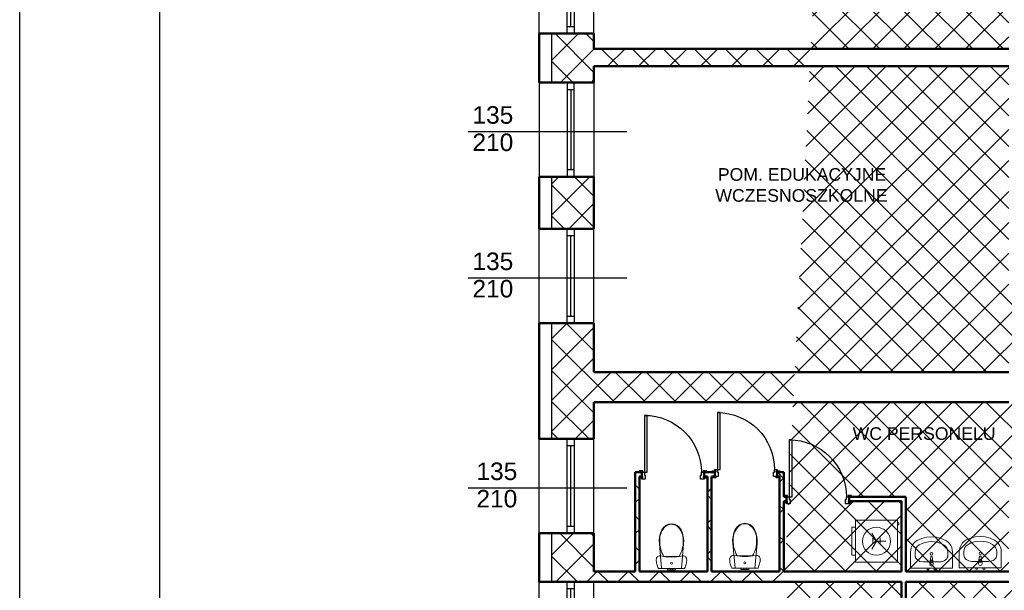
# Model space of a CAD drawing. Header units: millimetres. Extents: x 2263 to 12009, y 1338 to 5538.
# Tile 7 of 78: x 2263 to 3669, y 2830 to 3645. Entities that reach past the tile are written whole.
import ezdxf
from ezdxf.enums import TextEntityAlignment as Align

# ---------------------------------------------------------------- set-up
doc = ezdxf.new("R2010")
doc.units = ezdxf.units.MM
for name, color, linetype in [('2D - Ogólne', 7, 'Continuous'), ('Drzwi Archicad', 7, 'Continuous'), ('Konstrukcja - Ściany zew', 7, 'Continuous'), ('Okna Archicada', 7, 'Continuous'), ('Opisy - Teksty', 7, 'Continuous'), ('Wnętrze - Umeblowanie', 7, 'Continuous')]:
    doc.layers.add(name, color=color, linetype=linetype)
for name, color, linetype, lineweight in [('A_opisy', 81, 'Continuous', 13), ('A_sanitarka', 140, 'Continuous', 13), ('A_ściany istniejące hatch', 82, 'Continuous', 9)]:
    doc.layers.add(name, color=color, linetype=linetype, lineweight=lineweight)
doc.styles.get("Standard").update_dxf_attribs({"font": 'arial.ttf'})
doc.styles.add('STYL_AUTOMATYCZNY_1', font='arial.ttf')

# ---------------------------------------------------------------- blocks, each defined once
blk = doc.blocks.new('Okno 27_2')
at = {"layer": 'Okna Archicada', "color": 7, "linetype": 'Continuous', "lineweight": 25}
for p, q in [((-675, 400), (675, 400)), ((-675, 0), (-575, 0)), ((-575, 0), (-575, -100)), ((-575, 0), (575, 0)), ((575, -100), (575, 0)), ((575, 0), (675, 0)), ((-575, -100), (-675, -100)), ((-575, -50), (575, -50)), ((575, -100), (-575, -100)), ((675, -100), (575, -100)), ((-675, -380), (675, -380))]:
    blk.add_line(p, q, dxfattribs=at)
at = {"layer": 'Okna Archicada', "color": 7, "linetype": 'Continuous', "lineweight": 50}
for p, q in [((-675, 400), (-675, 0)), ((675, 400), (675, 0)), ((-675, 0), (-675, -100)), ((-675, 0), (-675, -100)), ((675, 0), (675, -100)), ((675, 0), (675, -100)), ((-675, -100), (-675, -380)), ((675, -100), (675, -380))]:
    blk.add_line(p, q, dxfattribs=at)
blk = doc.blocks.new('Ściana_11_1', base_point=(-17472, 24720))
at = {"layer": 'Konstrukcja - Ściany zew', "color": 7, "linetype": 'Continuous', "lineweight": 50}
for p, q in [((-18252, 10941), (-17852, 10941)), ((-17852, 10941), (-17752, 10941)), ((-17752, 10941), (-17472, 10941)), ((-18252, 10239), (-17852, 10239)), ((-17852, 10239), (-17752, 10239)), ((-17752, 10239), (-17472, 10239)), ((-18252, 8889), (-17852, 8889)), ((-17852, 8889), (-17752, 8889)), ((-17752, 8889), (-17472, 8889)), ((-18252, 8148), (-17852, 8148)), ((-17852, 8148), (-17752, 8148)), ((-17752, 8148), (-17472, 8148)), ((-18252, 6798), (-17852, 6798)), ((-17852, 6798), (-17752, 6798)), ((-17752, 6798), (-17472, 6798)), ((-18252, 5148), (-17852, 5148)), ((-17852, 5148), (-17752, 5148)), ((-17752, 5148), (-17472, 5148)), ((-18252, 3798), (-17852, 3798)), ((-17852, 3798), (-17752, 3798)), ((-17752, 3798), (-17472, 3798)), ((-18252, 3102), (-17852, 3102)), ((-17852, 3102), (-17752, 3102)), ((-17752, 3102), (-17472, 3102))]:
    blk.add_line(p, q, dxfattribs=at)
at = {"layer": 'Konstrukcja - Ściany zew', "color": 7, "linetype": 'Continuous', "lineweight": 50, "flags": 128}
for points in [[(-18252, 10941), (-18252, 10239)], [(-17472, 10720), (-17472, 10941)], [(-17472, 10239), (-17472, 10470)], [(-18252, 8889), (-18252, 8148)], [(-17472, 8148), (-17472, 8889)], [(-18252, 6798), (-18252, 5148)], [(-17472, 6100), (-17472, 6798)], [(-17472, 5148), (-17472, 5670)], [(-18252, 3798), (-18252, 3102)], [(-17472, 3252), (-17472, 3798)]]:
    blk.add_lwpolyline(points, dxfattribs=at)
at = {"layer": 'Okna Archicada', "color": 21, "linetype": 'Continuous', "lineweight": 13, "true_color": 0xff9955, "zscale": 1000, "rotation": 89.99999999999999}
for p in [(-17852, 11616), (-17852, 7473), (-17852, 4473), (-17852, 2427)]:
    blk.add_blockref('Okno 27_2', p, dxfattribs=at)
at = {"layer": 'Okna Archicada', "color": 21, "linetype": 'Continuous', "lineweight": 13, "true_color": 0xff9955, "xscale": -1, "zscale": 1000, "rotation": 89.99999999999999}
blk.add_blockref('Okno 27_2', (-17852, 9564), dxfattribs=at)
blk = doc.blocks.new('Ściana_25_1', base_point=(-11072, 3102))
at = {"layer": 'Konstrukcja - Ściany zew', "color": 7, "linetype": 'Continuous', "lineweight": 50, "flags": 128}
for points in [[(-16882, 3252), (-17472, 3252)], [(-15852, 3252), (-16822, 3252)], [(-14822, 3252), (-15792, 3252)], [(-13082, 3252), (-14762, 3252)], [(-11552, 3252), (-13022, 3252)], [(-17472, 3102), (-13082, 3102)], [(-13022, 3102), (-11552, 3102)]]:
    blk.add_lwpolyline(points, dxfattribs=at)
blk = doc.blocks.new('Ściana_26_1', base_point=(-11072, 5670))
at = {"layer": 'Konstrukcja - Ściany zew', "color": 7, "linetype": 'Continuous', "lineweight": 50, "flags": 128}
for points in [[(-11552, 6100), (-17472, 6100)], [(-17472, 5670), (-11552, 5670)]]:
    blk.add_lwpolyline(points, dxfattribs=at)
blk = doc.blocks.new('Ściana_27_1', base_point=(-13082, 4319))
at = {"layer": 'Konstrukcja - Ściany zew', "color": 7, "linetype": 'Continuous', "lineweight": 50, "flags": 128}
for points in [[(-13022, 4319), (-13082, 4319)], [(-13082, 4259), (-13082, 3252)], [(-13022, 3252), (-13022, 4319)]]:
    blk.add_lwpolyline(points, dxfattribs=at)
blk = doc.blocks.new('Ściana_28_1', base_point=(-11072, 10470))
at = {"layer": 'Konstrukcja - Ściany zew', "color": 7, "linetype": 'Continuous', "lineweight": 50, "flags": 128}
for points in [[(-11552, 10720), (-17472, 10720)], [(-17472, 10470), (-11552, 10470)]]:
    blk.add_lwpolyline(points, dxfattribs=at)
blk = doc.blocks.new('Ściana_114_1', base_point=(-16882, 4609))
at = {"layer": 'Konstrukcja - Ściany zew', "color": 7, "linetype": 'Continuous', "lineweight": 50, "flags": 128}
for points in [[(-16882, 4669), (-16822, 4669)], [(-16882, 4669), (-16882, 3252)], [(-16822, 3252), (-16822, 4609)]]:
    blk.add_lwpolyline(points, dxfattribs=at)
blk = doc.blocks.new('Ściana_115_1', base_point=(-14822, 4669))
at = {"layer": 'Konstrukcja - Ściany zew', "color": 7, "linetype": 'Continuous', "lineweight": 50, "flags": 128}
for points in [[(-14762, 4669), (-14822, 4669)], [(-14762, 4319), (-14762, 4669)], [(-14822, 4609), (-14822, 3252)], [(-14762, 3252), (-14762, 4259)]]:
    blk.add_lwpolyline(points, dxfattribs=at)
blk = doc.blocks.new('Drzwi metalowe 27_22')
at = {"layer": 'Drzwi Archicad', "color": 7, "linetype": 'Continuous', "lineweight": 25}
for p, q in [((367, 0), (367, 814)), ((367, 814), (407, 814)), ((407, 814), (407, 0)), ((-482, 0), (-482, 19)), ((-482, 19), (-432, 19)), ((-432, 0), (-482, 0)), ((-407, 0), (-445, 0)), ((-445, 0), (-445, -100)), ((-432, 19), (-432, 0)), ((-407, -40), (-407, 0)), ((407, 0), (367, 0)), ((445, 0), (407, 0)), ((407, 0), (407, -40)), ((432, 19), (482, 19)), ((432, 0), (432, 19)), ((482, 0), (432, 0)), ((445, -100), (445, 0)), ((482, 19), (482, 0)), ((-482, -79), (-482, -60)), ((-482, -60), (-432, -60)), ((-432, -79), (-482, -79)), ((-445, -100), (-395, -100)), ((-432, -60), (-432, -79)), ((-395, -40), (-407, -40)), ((-395, -100), (-395, -40)), ((407, -40), (395, -40)), ((395, -40), (395, -100)), ((395, -100), (445, -100)), ((432, -60), (482, -60)), ((432, -79), (432, -60)), ((482, -79), (432, -79)), ((482, -60), (482, -79))]:
    blk.add_line(p, q, dxfattribs=at)
at = {"layer": 'Drzwi Archicad', "color": 7, "linetype": 'Continuous', "lineweight": 50}
for p, q in [((-445, 0), (-482, 0)), ((-445, 0), (-482, 0)), ((-445, 0), (-445, -60)), ((-445, 0), (-445, -60)), ((445, 0), (445, -60)), ((445, 0), (445, -60)), ((445, 0), (482, 0)), ((445, 0), (482, 0)), ((-445, -60), (-482, -60)), ((-445, -60), (-482, -60)), ((445, -60), (482, -60)), ((445, -60), (482, -60))]:
    blk.add_line(p, q, dxfattribs=at)
at = {"layer": 'Drzwi Archicad', "color": 7, "linetype": 'Continuous', "lineweight": 25}
blk.add_arc((407, 0), 814, 90, 180, dxfattribs=at)
blk = doc.blocks.new('Ściana_116_1', base_point=(-13082, 4319))
at = {"layer": 'Konstrukcja - Ściany zew', "color": 7, "linetype": 'Continuous', "lineweight": 50}
for p, q in [((-14721, 4319), (-14758, 4319)), ((-14721, 4259), (-14758, 4259)), ((-14721, 4319), (-14721, 4259)), ((-13831, 4319), (-13794, 4319)), ((-13831, 4319), (-13831, 4259)), ((-13831, 4259), (-13794, 4259))]:
    blk.add_line(p, q, dxfattribs=at)
at = {"layer": 'Konstrukcja - Ściany zew', "color": 7, "linetype": 'Continuous', "lineweight": 50, "flags": 128}
for points in [[(-14721, 4319), (-14762, 4319)], [(-14762, 4259), (-14721, 4259)], [(-13082, 4319), (-13831, 4319)], [(-13831, 4259), (-13082, 4259)]]:
    blk.add_lwpolyline(points, dxfattribs=at)
at = {"layer": 'Drzwi Archicad', "color": 21, "linetype": 'Continuous', "lineweight": 13, "true_color": 0xff9955, "xscale": -1, "zscale": 1000}
blk.add_blockref('Drzwi metalowe 27_22', (-14276, 4319), dxfattribs=at)
blk = doc.blocks.new('Ściana_117_1', base_point=(-15852, 4609))
at = {"layer": 'Konstrukcja - Ściany zew', "color": 7, "linetype": 'Continuous', "lineweight": 50, "flags": 128}
for points in [[(-15852, 4609), (-15852, 3252)], [(-15792, 3252), (-15792, 4609)]]:
    blk.add_lwpolyline(points, dxfattribs=at)
blk = doc.blocks.new('Drzwi metalowe 27_23')
at = {"layer": 'Drzwi Archicad', "color": 7, "linetype": 'Continuous', "lineweight": 25}
for p, q in [((367, 0), (367, 814)), ((367, 814), (407, 814)), ((407, 814), (407, 0)), ((-407, 0), (-445, 0)), ((-445, 0), (-445, -100)), ((-407, -40), (-407, 0)), ((407, 0), (367, 0)), ((445, 0), (407, 0)), ((407, 0), (407, -40)), ((445, -100), (445, 0)), ((-432, -21), (-482, -21)), ((-482, -21), (-482, -40)), ((-482, -40), (-432, -40)), ((-432, -100), (-482, -100)), ((-482, -100), (-482, -119)), ((-482, -119), (-432, -119)), ((-445, -100), (-395, -100)), ((-432, -40), (-432, -21)), ((-432, -119), (-432, -100)), ((-395, -40), (-407, -40)), ((-395, -100), (-395, -40)), ((407, -40), (395, -40)), ((395, -40), (395, -100)), ((395, -100), (445, -100)), ((482, -21), (432, -21)), ((432, -21), (432, -40)), ((432, -40), (482, -40)), ((482, -100), (432, -100)), ((432, -100), (432, -119)), ((432, -119), (482, -119)), ((482, -40), (482, -21)), ((482, -119), (482, -100))]:
    blk.add_line(p, q, dxfattribs=at)
at = {"layer": 'Drzwi Archicad', "color": 7, "linetype": 'Continuous', "lineweight": 50}
for p, q in [((-445, -40), (-482, -40)), ((-445, -40), (-482, -40)), ((-445, -100), (-482, -100)), ((-445, -100), (-482, -100)), ((-445, -100), (-445, -40)), ((-445, -100), (-445, -40)), ((445, -100), (445, -40)), ((445, -100), (445, -40)), ((445, -40), (482, -40)), ((445, -40), (482, -40)), ((445, -100), (482, -100)), ((445, -100), (482, -100))]:
    blk.add_line(p, q, dxfattribs=at)
at = {"layer": 'Drzwi Archicad', "color": 7, "linetype": 'Continuous', "lineweight": 25}
blk.add_arc((407, 0), 814, 90, 180, dxfattribs=at)
blk = doc.blocks.new('Ściana_118_1', base_point=(-16882, 4609))
at = {"layer": 'Konstrukcja - Ściany zew', "color": 7, "linetype": 'Continuous', "lineweight": 50}
for p, q in [((-16789, 4669), (-16826, 4669)), ((-16789, 4669), (-16789, 4609)), ((-15899, 4669), (-15862, 4669)), ((-15899, 4669), (-15899, 4609)), ((-15747, 4669), (-15784, 4669)), ((-15747, 4609), (-15747, 4669)), ((-14857, 4669), (-14820, 4669)), ((-14857, 4609), (-14857, 4669)), ((-16789, 4609), (-16826, 4609)), ((-15899, 4609), (-15862, 4609)), ((-15747, 4609), (-15784, 4609)), ((-14857, 4609), (-14820, 4609))]:
    blk.add_line(p, q, dxfattribs=at)
at = {"layer": 'Konstrukcja - Ściany zew', "color": 7, "linetype": 'Continuous', "lineweight": 50, "flags": 128}
for points in [[(-16789, 4669), (-16822, 4669)], [(-15747, 4669), (-15899, 4669)], [(-14822, 4669), (-14857, 4669)], [(-16822, 4609), (-16789, 4609)], [(-15899, 4609), (-15852, 4609)], [(-15792, 4609), (-15747, 4609)], [(-14857, 4609), (-14822, 4609)]]:
    blk.add_lwpolyline(points, dxfattribs=at)
at = {"layer": 'Drzwi Archicad', "color": 21, "linetype": 'Continuous', "lineweight": 13, "true_color": 0xff9955, "xscale": -1, "zscale": 1000}
for name, p in [('Drzwi metalowe 27_22', (-16344, 4669)), ('Drzwi metalowe 27_23', (-15302, 4709))]:
    blk.add_blockref(name, p, dxfattribs=at)
blk = doc.blocks.new('Ściana_119_1', base_point=(-13082, 3102))
at = {"layer": 'Konstrukcja - Ściany zew', "color": 7, "linetype": 'Continuous', "lineweight": 50}
for p, q in [((-13082, 2679), (-13082, 2716)), ((-13022, 2679), (-13082, 2679)), ((-13022, 2679), (-13022, 2716)), ((-13082, 1789), (-13082, 1752)), ((-13022, 1789), (-13082, 1789)), ((-13022, 1789), (-13022, 1752)), ((-13082, 1649), (-13082, 1686)), ((-13022, 1649), (-13082, 1649)), ((-13022, 1649), (-13022, 1686)), ((-13082, 759), (-13082, 722)), ((-13022, 759), (-13082, 759)), ((-13022, 759), (-13022, 722))]:
    blk.add_line(p, q, dxfattribs=at)
at = {"layer": 'Konstrukcja - Ściany zew', "color": 7, "linetype": 'Continuous', "lineweight": 50, "flags": 128}
for points in [[(-13082, 3102), (-13082, 2679)], [(-13022, 2679), (-13022, 3102)], [(-13082, 1789), (-13082, 1752)], [(-13082, 1692), (-13082, 1649)], [(-13022, 1649), (-13022, 1789)], [(-13082, 759), (-13082, -398)], [(-13022, -398), (-13022, 759)]]:
    blk.add_lwpolyline(points, dxfattribs=at)
at = {"layer": 'Drzwi Archicad', "color": 21, "linetype": 'Continuous', "lineweight": 13, "true_color": 0xff9955, "xscale": -1, "zscale": 1000, "rotation": 270}
blk.add_blockref('Drzwi metalowe 27_22', (-13022, 2234), dxfattribs=at)
at = {"layer": 'Drzwi Archicad', "color": 21, "linetype": 'Continuous', "lineweight": 13, "true_color": 0xff9955, "zscale": 1000, "rotation": 270}
blk.add_blockref('Drzwi metalowe 27_22', (-13022, 1204), dxfattribs=at)
blk = doc.blocks.new('Pralka 27')
for q in [(0, -167), (-115, -367), (115, -367)]:
    blk.add_line((0, -300), q)
at = {"flags": 128}
for points in [[(-300, 0), (-300, -600), (300, -600), (300, 0)], [(-264, 0), (-236, 0), (-236, 20), (-264, 20)], [(-264, 0), (-236, 0), (-236, 20), (-264, 20)], [(-200, -600), (-200, -650), (200, -650), (200, -600)]]:
    blk.add_lwpolyline(points, close=True, dxfattribs=at)
blk.add_circle((0, -300), 200)
at = {"style": 'STYL_AUTOMATYCZNY_1'}
blk.add_attdef('stDisplayText', text='', height=120, rotation=180, dxfattribs=at).set_placement((0, -293), align=Align.MIDDLE_CENTER)
blk = doc.blocks.new('Umywalka 27')
for p, q in [((119, -92), (-119, -92)), ((-14, -97), (-14, -82)), ((-14, -82), (14, -82)), ((14, -82), (14, -97)), ((-235, -183), (-235, -229)), ((235, -183), (235, -229))]:
    blk.add_line(p, q)
at = {"flags": 128}
for points in [[(-300, 0), (-300, -229), (-297, -263), (-289, -295), (-274, -326), (-256, -353), (-232, -377), (-205, -396), (-140, -426), (-71, -444), (0, -450), (71, -444), (140, -426), (205, -396), (232, -377), (256, -353), (274, -326), (289, -295), (297, -263), (300, -229), (300, 0)], [(-64, 0), (-37, 0), (-37, 20), (-64, 20)], [(37, 0), (64, 0), (64, 20), (37, 20)]]:
    blk.add_lwpolyline(points, close=True, dxfattribs=at)
blk.add_lwpolyline([(-25, -57), (-21, -99, 0.12102), (-18, -109), (-11, -162, 0.882566), (11, -162), (18, -109, 0.12102), (21, -99), (25, -57, 1)], format="xyb", close=True, dxfattribs=at)
blk.add_circle((0, -207), 17.5)
for radius, start, end in [(21.1, 212.771, 327.229), (13.6, 180, 0)]:
    blk.add_arc((0, -97), radius, start, end)
for centre, major_axis, ratio, start_param, end_param in [((-119, -183), (116, 0), 0.783646, 1.570796, 3.141593), ((119, -183), (116, 0), 0.783646, 0, 1.570796), ((-119, -229), (0, 121), 0.956522, 1.570796, 2.644618), ((119, -229), (0, 121), 0.956522, 3.638567, 4.712389), ((0, 0), (0, 382), 0.956522, 2.644618, 3.638567)]:
    blk.add_ellipse(centre, major_axis=major_axis, ratio=ratio, start_param=start_param, end_param=end_param)
blk = doc.blocks.new('WC 27')
for p, q in [((-57, 20), (-40, 20)), ((-57, 0), (-57, 20)), ((-40, 20), (-16, 20)), ((-16, 20), (-11, 20)), ((-16, 0), (-16, 20)), ((-11, 20), (0, 20)), ((0, 20), (11, 20)), ((0, 0), (11, 0)), ((11, 20), (16, 20)), ((11, 0), (16, 0)), ((16, 0), (16, 20)), ((16, 20), (40, 20)), ((16, 0), (40, 0)), ((40, 20), (57, 20)), ((40, 0), (57, 0)), ((57, 0), (57, 20)), ((-57, 0), (-40, 0)), ((-40, 0), (-16, 0)), ((-16, 0), (-11, 0)), ((-11, 0), (0, 0)), ((0, -173), (-109, -173)), ((109, -173), (0, -173))]:
    blk.add_line(p, q)
at = {"flags": 128}
for points in [[(-187, 0), (-194, -15), (-200, -31), (-205, -46), (-210, -62), (-213, -79), (-216, -95), (-217, -112), (-218, -128), (-216, -140), (-212, -151), (-206, -161), (-198, -169), (-188, -175), (-178, -179), (-166, -181), (-154, -180), (-116, -173), (-78, -168), (-39, -165), (0, -164), (39, -165), (78, -168), (116, -173), (154, -180), (166, -181), (178, -179), (188, -175), (198, -169), (206, -161), (212, -151), (216, -140), (218, -128), (217, -112), (216, -95), (213, -79), (210, -62), (205, -46), (200, -31), (194, -15), (187, 0)], [(-169, -453), (-157, -503), (-138, -550), (-112, -587), (-79, -616), (-41, -634), (0, -640), (41, -634), (79, -616), (112, -587), (138, -550), (157, -503), (169, -453), (175, -402), (173, -350), (141, 0), (-141, 0), (-173, -350), (-175, -402)]]:
    blk.add_lwpolyline(points, close=True, dxfattribs=at)
blk.add_ellipse((0, -75), major_axis=(15, 0), ratio=0.999724)
for centre, major_axis, start_param, end_param in [((258, -388), (0, 426), 1.041392, 1.594412), ((-258, -388), (0, 426), 4.688771, 5.241791), ((89, -412), (0, 257), 1.515065, 2.415654), ((-89, -412), (0, 257), 3.867528, 4.768116), ((1, -493), (0, 139), 2.509088, 3.135732), ((-1, -493), (0, 139), 3.147454, 3.774097)]:
    blk.add_ellipse(centre, major_axis=major_axis, ratio=0.999377, start_param=start_param, end_param=end_param)

msp = doc.modelspace()

# ---------------------------------------------------------------- hatches: boundary and pattern name
at = {"layer": 'A_ściany istniejące hatch', "linetype": 'ByBlock', "lineweight": 25}
h = msp.add_hatch(dxfattribs=at)
h.set_pattern_fill('NET', color=0, scale=250, angle=45)
h.set_pattern_definition([(45, (37537.47, -788.94), (-22.097087, 22.097087), []), (135, (37537.47, -788.94), (-22.097087, -22.097087), [])])
h.paths.add_polyline_path([(5550.83871, 4367.38309), (5592.83871, 4367.38308), (5592.83871, 4105.38308), (5802.83871, 4105.38308), (5802.83871, 4063.38308), (5550.83871, 4063.38308)], flags=16)
h.paths.add_polyline_path([(6144.84036, 4091.38308), (6144.84036, 4031.38308), (6024.83871, 4031.38308), (6024.83871, 3871.38308), (5964.83871, 3871.38308), (5964.83871, 4063.38308), (5922.83871, 4063.38308), (5922.83871, 4105.38308), (5926.83871, 4105.38308), (5926.83871, 4764.38308), (5592.83871, 4764.38308), (5592.83871, 4718.38308), (5550.83871, 4718.38308), (5550.83871, 4808.38308), (6008.83871, 4808.38308), (6008.8387, 4764.38308), (5970.83871, 4764.38308), (5970.83871, 4091.38308)], flags=17)
h.paths.add_polyline_path([(6748.83871, 4091.38308), (6890.83871, 4091.38308), (6890.83871, 4153.38308), (6934.83871, 4153.38308), (6934.83871, 3868.38309), (6874.83871, 3868.38309), (6874.83871, 4031.38308), (6748.83871, 4031.38308)], flags=17)
h.paths.add_polyline_path([(6791.83871, 3211.38308), (6874.83871, 3211.38308), (6874.83871, 3326.38309), (6934.83871, 3326.38309), (6934.83871, 3153.38308), (6874.83871, 3153.38308), (6874.83871, 3186.38308), (6791.83871, 3186.38308)], flags=17)
h.paths.add_polyline_path([(6434.83871, 3781.38308), (6464.83871, 3781.38308), (6464.83871, 3751.38308), (6434.83871, 3751.38308)], flags=17)
h.paths.add_polyline_path([(6434.83871, 3487.38308), (6464.83871, 3487.38308), (6464.83871, 3517.38308), (6434.83871, 3517.38308)], flags=17)
h.paths.add_polyline_path([(5946.83871, 1941.38308), (6006.83871, 1941.38308), (6006.83871, 1781.38308), (6244.83871, 1781.38308), (6244.83871, 1961.38308), (6304.83871, 1961.38308), (6304.83871, 1781.38308), (6874.83871, 1781.38308), (6874.83871, 1931.38308), (6934.83871, 1931.38308), (6934.83871, 1721.38308), (5946.83871, 1721.38308)])
h.paths.add_polyline_path([(3464.83871, 5091.38308), (3677.83871, 5091.38309), (3677.8387, 5185.4173), (3702.8387, 5185.4173), (3702.8387, 5066.38308), (3464.83871, 5066.38308)], flags=17)
h.paths.add_polyline_path([(4097.83871, 5065.72859), (4132.83871, 5065.72859), (4132.83871, 5185.4173), (4097.83871, 5185.4173)], flags=17)
h.paths.add_polyline_path([(4387.83871, 3241.38308), (4457.83869, 3241.38308), (4457.83869, 3181.38308), (4387.83871, 3181.38308)], flags=17)
h.paths.add_polyline_path([(4797.83871, 3241.38308), (4867.83871, 3241.38308), (4867.83871, 3181.38308), (4797.83871, 3181.38308)], flags=17)
h.paths.add_polyline_path([(5238.83871, 3241.38308), (5306.83869, 3241.38308), (5306.83869, 3181.38308), (5238.83871, 3181.38308)], flags=17)
h.paths.add_polyline_path([(5441.83871, 3241.38308), (5522.83869, 3241.38308), (5522.83869, 3181.38308), (5441.83871, 3181.38308)], flags=17)
h.paths.add_polyline_path([(6024.83871, 3741.38308), (5964.83871, 3741.38308), (5964.83871, 3665.38308), (6024.83871, 3665.38308)], flags=17)
h.paths.add_polyline_path([(5592.83871, 4588.38308), (5550.83871, 4588.38308), (5550.83871, 4497.38309), (5592.83871, 4497.38309)], flags=16)
h.paths.add_polyline_path([(6138.83871, 4808.38308), (6272.83871, 4808.38308), (6272.83871, 4764.38308), (6138.83871, 4764.38308)], flags=17)
h.paths.add_polyline_path([(6890.83871, 4488.38309), (6934.83871, 4488.38309), (6934.83871, 4563.38308), (6890.83871, 4563.38308)], flags=17)
h.paths.add_polyline_path([(6890.83871, 4283.38308), (6934.83871, 4283.38308), (6934.83871, 4358.38308), (6890.83871, 4358.38308)], flags=17)
h.paths.add_polyline_path([(6874.83871, 3662.38309), (6934.83871, 3662.38309), (6934.83871, 3738.38309), (6874.83871, 3738.38309)], flags=17)
h.paths.add_polyline_path([(6874.83871, 3456.38309), (6934.83871, 3456.38309), (6934.83871, 3532.38309), (6874.83871, 3532.38309)], flags=17)
h.paths.add_polyline_path([(6874.83871, 2948.38309), (6934.83871, 2948.38309), (6934.83871, 3023.38308), (6874.83871, 3023.38308)], flags=17)
h.paths.add_polyline_path([(6874.83871, 2743.38309), (6934.83871, 2743.38309), (6934.83871, 2818.38308), (6874.83871, 2818.38308)], flags=17)
h.paths.add_polyline_path([(6874.83871, 2271.38309), (6934.83871, 2271.38309), (6934.83871, 2341.38308), (6874.83871, 2341.38308)], flags=17)
h.paths.add_polyline_path([(6934.83871, 2066.38308), (6874.83871, 2066.38308), (6874.83871, 2136.38308), (6934.83871, 2136.38308)], flags=17)
h.paths.add_polyline_path([(5649.83871, 2181.38308), (5719.83871, 2181.38308), (5719.83871, 2121.38308), (5649.83871, 2121.38308)], flags=17)
h.paths.add_polyline_path([(5444.83871, 2121.38308), (5514.83871, 2121.38308), (5514.83871, 2181.38308), (5444.83871, 2181.38308)], flags=17)
h.paths.add_polyline_path([(5239.83871, 2181.38308), (5309.83871, 2181.38308), (5309.83871, 2121.38308), (5239.83871, 2121.38308)], flags=17)
h.paths.add_polyline_path([(4982.83871, 2121.38308), (5104.83869, 2121.38308), (5104.83869, 2181.38308), (4982.83871, 2181.38308)], flags=17)
h.paths.add_polyline_path([(4777.83871, 2181.38308), (4847.83871, 2181.38308), (4847.83871, 2121.38308), (4777.83871, 2121.38308)], flags=17)
h.paths.add_polyline_path([(4572.83871, 2121.38308), (4642.83871, 2121.38308), (4642.83871, 2181.38308), (4572.83871, 2181.38308)], flags=17)
h.paths.add_polyline_path([(4367.83871, 2181.38308), (4437.83871, 2181.38308), (4437.83871, 2121.38308), (4367.83871, 2121.38308)], flags=17)
h.paths.add_polyline_path([(6256.83871, 2181.38308), (6170.33871, 2181.38308), (6170.35412, 2121.38308), (6244.83871, 2121.38308), (6244.83871, 2071.38308), (6304.83871, 2071.38308), (6304.83871, 2314.88308), (6256.83871, 2314.88308)], flags=17)
h.paths.add_polyline_path([(6060.33871, 2181.38308), (6060.35412, 2121.38308), (6006.83871, 2121.38308), (6006.83871, 2081.38308), (5946.83871, 2081.38308), (5946.83871, 2121.38308), (5854.83871, 2121.38308), (5854.83871, 2181.38308)], flags=17)
h.paths.add_polyline_path([(4072.83871, 2075.38308), (4132.83871, 2075.38308), (4132.83871, 2121.38308), (4232.83871, 2121.38308), (4232.83869, 2181.38308), (4072.83871, 2181.38308)], flags=17)
h.paths.add_polyline_path([(5862.83871, 3241.38308), (5964.83871, 3241.38308), (5964.83871, 3535.38308), (6024.83871, 3535.38308), (6024.83871, 3211.38308), (6041.83871, 3211.38308), (6041.83871, 3186.38308), (6024.83871, 3186.38308), (6024.83871, 2831.38308), (6051.83871, 2831.38308), (6051.83871, 2751.38308), (6024.83871, 2751.38308), (6024.83871, 2531.38308), (5849.33871, 2531.38308), (5849.33871, 2579.38308), (5984.83871, 2579.38308), (5984.83871, 3181.38308), (5862.83871, 3181.38308)], flags=17)
h.paths.add_polyline_path([(5657.83871, 3241.38308), (5727.83871, 3241.38308), (5727.83871, 3181.38308), (5694.83871, 3181.38308), (5694.83871, 3015.38308), (5662.83871, 3015.38309), (5662.83871, 3181.38308), (5657.83871, 3181.38308)], flags=17)
h.paths.add_polyline_path([(5415.83871, 2579.38308), (5662.83871, 2579.38308), (5662.83871, 2729.38309), (5694.83871, 2729.38309), (5694.83871, 2579.38308), (5739.33871, 2579.38308), (5739.33871, 2531.38308), (5415.83871, 2531.38308)], flags=17)
h.paths.add_polyline_path([(4426.83871, 2579.38308), (4426.83871, 2531.38308), (4666.83871, 2531.38308), (4666.83871, 2579.38308), (4662.83871, 2579.38308), (4662.83871, 2671.38308), (4634.83871, 2671.38308), (4634.83871, 2579.38308)], flags=17)
h.paths.add_polyline_path([(4072.83871, 3272.38308), (4132.83871, 3272.38308), (4132.83871, 3241.38308), (4252.83871, 3241.38308), (4252.83869, 3181.38308), (4112.83871, 3181.38308), (4112.83871, 2579.38308), (4316.83871, 2579.38308), (4316.83871, 2531.38308), (4072.83871, 2531.38308)], flags=17)
h.paths.add_polyline_path([(4132.83871, 3568.79816), (4072.83871, 3568.79816), (4072.83871, 3412.3831), (4132.83871, 3412.3831)], flags=17)
h.paths.add_polyline_path([(4132.83871, 3783.35665), (4072.83871, 3783.35665), (4072.83871, 3703.79816), (4132.83871, 3703.79816)], flags=17)
h.paths.add_polyline_path([(4132.83871, 3998.38308), (4072.83871, 3998.38308), (4072.83871, 3918.35666), (4132.83871, 3918.35666)], flags=17)
h.paths.add_polyline_path([(4132.83871, 4318.38308), (4072.83871, 4318.38308), (4072.83871, 4133.38308), (4132.83871, 4133.38308)], flags=17)
h.paths.add_polyline_path([(4132.83871, 4523.38308), (4072.83871, 4523.38308), (4072.83871, 4453.3831), (4132.83871, 4453.3831)], flags=17)
h.paths.add_polyline_path([(4132.83871, 4738.38308), (4072.83871, 4738.38308), (4072.83871, 4658.38308), (4132.83871, 4658.38308)], flags=17)
h.paths.add_polyline_path([(3082.83871, 4463.49943), (3022.83871, 4463.49943), (3022.83871, 4533.47941), (3082.83871, 4533.47941), (3082.83871, 4535.38308), (3542.83871, 4535.38308), (3542.83871, 4525.38308), (3511.73871, 4525.38308), (3511.73871, 4449.38308), (3496.73871, 4449.38308), (3496.73871, 4525.38308), (3240.83871, 4525.38308), (3240.83871, 4510.37993), (3233.83871, 4510.37993), (3233.83871, 4525.38308), (3082.83871, 4525.38308)])
h.paths.add_polyline_path([(3082.83871, 4408.38308), (3082.83871, 4415.38308), (3233.83871, 4415.38308), (3233.83871, 4420.37993), (3240.83871, 4420.37993), (3240.83871, 4397.90202), (3233.83871, 4397.90202), (3233.83871, 4408.38308)], flags=17)
h.paths.add_polyline_path([(3022.83871, 4328.49943), (3082.83871, 4328.49943), (3082.83871, 4298.38308), (3233.83871, 4298.38308), (3233.83871, 4307.90202), (3240.83871, 4307.90202), (3240.83871, 4298.38308), (3496.73871, 4298.38308), (3496.73871, 4354.38308), (3511.73871, 4354.38308), (3511.73871, 4298.38308), (3539.83871, 4298.38308), (3539.83871, 4283.38308), (3082.83871, 4283.38308), (3082.83871, 4258.01945), (3022.83871, 4258.01945)])
h.paths.add_polyline_path([(3022.83871, 4128.01945), (3082.83871, 4128.01945), (3082.83871, 4083.38308), (3674.83871, 4083.38308), (3674.83871, 4100.64844), (3722.83871, 4100.64844), (3722.83871, 3771.38225), (3674.83871, 3771.38225), (3674.83871, 4043.38308), (3082.83871, 4043.38308), (3082.83871, 3965.51194), (3022.83871, 3965.51194)])
h.paths.add_polyline_path([(3022.83871, 3625.53195), (3082.83871, 3625.53195), (3082.83871, 3603.38308), (3674.83871, 3603.38308), (3674.83871, 3661.38225), (3722.83871, 3661.38225), (3722.83871, 3264.38225), (3674.83871, 3264.38225), (3674.83871, 3578.38308), (3082.83871, 3578.38308), (3082.83871, 3555.31567), (3022.83871, 3555.31567)])
h.paths.add_polyline_path([(3022.83871, 3211.185), (3082.83871, 3211.185), (3082.83871, 3141.38308), (3674.83871, 3141.38308), (3674.83871, 3154.38225), (3722.83871, 3154.38225), (3722.83871, 3095.74402), (3674.83871, 3095.74402), (3674.83871, 3098.38308), (3082.83871, 3098.38308), (3082.83871, 3046.185), (3022.83871, 3046.185)])
h.paths.add_polyline_path([(3022.83871, 2911.185), (3082.83871, 2911.185), (3082.83871, 2856.60282), (3141.83871, 2856.60282), (3141.83871, 2998.3005), (3151.20249, 2998.3005), (3151.20249, 2992.3005), (3147.83871, 2992.3005), (3147.83871, 2856.60282), (3244.83871, 2856.60282), (3244.83871, 2992.3005), (3240.20249, 2992.3005), (3240.20249, 2998.3005), (3255.38391, 2998.3005), (3255.38391, 2992.3005), (3250.83871, 2992.3005), (3250.83871, 2856.60282), (3347.83871, 2856.60282), (3347.83871, 2992.3005), (3344.38391, 2992.3005), (3344.38391, 2998.3005), (3353.83871, 2998.3005), (3353.83871, 2963.3005), (3358.01039, 2963.3005), (3358.01039, 2957.3005), (3353.83871, 2957.3005), (3353.83871, 2856.60282), (3521.83871, 2856.60282), (3521.83871, 2957.3005), (3447.0104, 2957.3005), (3447.01039, 2963.3005), (3527.83871, 2963.3005), (3527.83871, 2856.60282), (3674.83871, 2856.60282), (3674.83871, 2985.74402), (3722.83871, 2985.74402), (3722.83871, 2838.88915), (3674.83871, 2838.88915), (3674.83871, 2841.60282), (3527.83871, 2841.60282), (3527.83871, 2799.30282), (3521.83871, 2799.30282), (3521.83871, 2841.60282), (3082.83871, 2841.60282), (3022.83871, 2841.60282)])
h.paths.add_polyline_path([(3022.83871, 3760.53195), (3082.83871, 3760.53195), (3082.83871, 3830.51194), (3022.83871, 3830.51194)])
h.paths.add_polyline_path([(3022.83871, 3346.185), (3082.83871, 3346.185), (3082.83871, 3420.31567), (3022.83871, 3420.31567)], flags=17)
h.paths.add_polyline_path([(3022.83871, 2636.62284), (3082.83871, 2636.62284), (3082.83871, 2706.60282), (3022.83871, 2706.60282)], flags=17)
h.paths.add_polyline_path([(3022.83871, 2431.64285), (3022.83871, 2501.62284), (3082.83871, 2501.62284), (3082.83871, 2491.62284), (3129.83871, 2491.62284), (3129.83871, 2662.60284), (3141.04943, 2662.60284), (3141.04943, 2656.60284), (3135.83871, 2656.60284), (3135.83871, 2491.62284), (3234.83871, 2491.62284), (3234.83871, 2656.60284), (3230.04943, 2656.60284), (3230.04943, 2662.60284), (3245.35057, 2662.60284), (3245.35057, 2656.60284), (3240.83871, 2656.60284), (3240.83871, 2491.62284), (3337.83871, 2491.62284), (3337.83871, 2656.60284), (3334.35057, 2656.60284), (3334.35056, 2662.60284), (3348.38391, 2662.60284), (3348.38391, 2656.60284), (3343.83871, 2656.60284), (3343.83871, 2491.62284), (3440.83871, 2491.62284), (3440.83871, 2656.60284), (3437.38391, 2656.60284), (3437.38391, 2662.60284), (3440.83871, 2662.60284), (3440.83871, 2706.60282), (3521.83871, 2706.60282), (3521.83871, 2710.30282), (3527.83871, 2710.30282), (3527.83871, 2696.27529), (3521.83871, 2696.27529), (3521.83871, 2700.60282), (3446.83871, 2700.60282), (3446.83871, 2491.62284), (3521.83871, 2491.62284), (3521.83871, 2607.27528), (3527.83871, 2607.27529), (3527.83871, 2491.62284), (3674.83871, 2491.62284), (3674.83871, 2728.88915), (3722.83871, 2728.88915), (3722.83871, 2295.08308), (3674.83871, 2295.08308), (3674.83871, 2476.62284), (3527.83871, 2476.62284), (3527.83871, 2379.11333), (3521.83871, 2379.11333), (3521.83871, 2476.62284), (3446.83871, 2476.62284), (3446.83871, 2283.78308), (3521.83871, 2283.78308), (3521.83871, 2290.11333), (3527.83871, 2290.11333), (3527.83871, 2274.08309), (3521.83871, 2274.08308), (3521.83871, 2277.78308), (3440.83871, 2277.78308), (3440.83871, 2351.38308), (3437.38391, 2351.38308), (3437.38391, 2357.38308), (3440.83871, 2357.38308), (3440.83871, 2476.62284), (3343.83871, 2476.62284), (3343.83871, 2357.38308), (3348.38391, 2357.38308), (3348.38391, 2351.38308), (3334.35057, 2351.38308), (3334.35057, 2357.38308), (3337.83871, 2357.38308), (3337.83871, 2476.62284), (3240.83871, 2476.62284), (3240.83871, 2357.38308), (3245.35057, 2357.38308), (3245.35057, 2351.38308), (3230.04943, 2351.38308), (3230.04943, 2357.38308), (3234.83871, 2357.38308), (3234.83871, 2476.62284), (3135.83871, 2476.62284), (3135.83871, 2357.38308), (3141.04943, 2357.38308), (3141.04943, 2351.38308), (3129.83871, 2351.38308), (3129.83871, 2476.62284), (3082.83871, 2476.62284), (3082.83871, 2431.64285)])
h.paths.add_polyline_path([(3142.83871, 2040.38308), (3082.83871, 2040.38308), (3082.83871, 2121.38308), (3022.83871, 2121.38308), (3022.83871, 2296.64285), (3082.83871, 2296.64285), (3082.83871, 2181.38308), (3521.83871, 2181.38308), (3521.83871, 2185.08308), (3527.83871, 2185.08309), (3527.83871, 2181.38308), (3674.83871, 2181.38308), (3674.83871, 2185.08308), (3722.83871, 2185.08308), (3722.83871, 2130.38309), (3697.83871, 2130.38308), (3697.83871, 2141.38308), (3527.83871, 2141.38308), (3527.83871, 2136.64285), (3521.83871, 2136.64285), (3521.83871, 2141.38308), (3337.83871, 2141.38308), (3337.83871, 2101.12992), (3312.83871, 2101.12992), (3312.83871, 2141.38308), (3142.83871, 2141.38308)])
h.paths.add_polyline_path([(3142.83871, 1791.38308), (3142.83871, 1830.38308), (3082.83871, 1830.38308), (3082.83871, 1731.38308), (4132.83871, 1731.38308), (4132.83871, 1935.38308), (4072.83871, 1935.38308), (4072.83871, 1791.38308)])
edge = h.paths.add_edge_path()
edge.add_line((6402.83871, 4808.38308), (6402.8387, 4764.38308))
edge.add_line((6402.8387, 4764.38308), (6440.83871, 4764.38308))
edge.add_line((6440.83871, 4764.38308), (6440.83871, 4614.38308))
edge.add_line((6440.83871, 4614.38308), (6467.83871, 4614.38308))
edge.add_line((6467.83871, 4614.38308), (6467.83871, 4764.38308))
edge.add_line((6467.83871, 4764.38308), (6890.83871, 4764.38308))
edge.add_line((6890.83871, 4764.38308), (6890.83871, 4693.38308))
edge.add_line((6890.83871, 4693.38308), (6934.83871, 4693.38308))
edge.add_line((6934.83871, 4693.38308), (6934.83871, 4808.38308))
edge.add_line((6934.83871, 4808.38308), (6402.83871, 4808.38313))
edge.add_line((3067.83871, 5185.4173), (3102.83871, 5185.4173))
edge.add_line((3102.83871, 5185.4173), (3102.83871, 5091.38309))
edge.add_line((3102.83871, 5091.38309), (3284.83871, 5091.38309))
edge.add_line((3284.83871, 5091.38309), (3284.83871, 5066.38308))
edge.add_line((3284.83871, 5066.38308), (3067.83871, 5066.38308))
edge.add_line((3067.83871, 5066.38308), (3067.83871, 5185.4173))
edge.add_line((4662.83871, 2781.38308), (4634.83871, 2781.38308))
edge.add_line((4634.83871, 2781.38308), (4634.83871, 3066.38308))
edge.add_line((4634.83871, 3066.38308), (4662.83871, 3066.38308))
edge.add_line((4662.83871, 3066.38308), (4662.83871, 2986.40213))
edge.add_line((4662.83871, 2986.40213), (4662.83871, 2894.77453))
edge.add_line((4662.83871, 2894.77453), (4662.83871, 2791.38308))
edge.add_line((4662.83871, 2791.38308), (4662.83869, 2781.38308))
edge.add_line((3972.83871, 5063.38308), (4132.83871, 5063.38308))
edge.add_line((4132.83871, 5063.38308), (4132.83871, 4873.38308))
edge.add_line((4132.83871, 4873.38308), (4072.83871, 4873.38308))
edge.add_line((4072.83871, 4873.38308), (4072.83871, 5003.38308))
edge.add_line((4072.83871, 5003.38308), (3972.83871, 5003.38308))
edge.add_line((3972.83871, 5003.38308), (3972.8387, 5063.38308))
edge.add_line((3464.83871, 5063.38308), (3822.83871, 5063.38308))
edge.add_line((3822.83871, 5063.38308), (3822.83871, 5003.38308))
edge.add_line((3822.83871, 5003.38308), (3722.83871, 5003.38308))
edge.add_line((3722.83871, 5003.38308), (3722.83871, 4210.64844))
edge.add_line((3722.83871, 4210.64844), (3674.83871, 4210.64844))
edge.add_line((3674.83871, 4210.64844), (3674.83871, 4283.38308))
edge.add_line((3674.83871, 4283.38308), (3634.83871, 4283.38308))
edge.add_line((3634.83871, 4283.38308), (3634.83871, 4298.38308))
edge.add_line((3634.83871, 4298.38308), (3674.83871, 4298.38308))
edge.add_line((3674.83871, 4298.38308), (3674.83871, 5003.38308))
edge.add_line((3674.83871, 5003.38308), (3464.83871, 5003.38308))
edge.add_line((3464.83871, 5003.38308), (3464.83871, 5063.38308))
edge.add_line((3312.83871, 2001.12992), (3337.83871, 2001.12992))
edge.add_line((3337.83871, 2001.12992), (3337.83871, 1966.38308))
edge.add_line((3337.83871, 1966.38308), (3697.83871, 1966.38308))
edge.add_line((3697.83871, 1966.38308), (3697.83871, 2032.41525))
edge.add_line((3697.83871, 2032.41525), (3722.83871, 2032.41525))
edge.add_line((3722.83871, 2032.41525), (3722.83871, 1961.38308))
edge.add_line((3722.83871, 1961.38308), (3392.83871, 1961.38308))
edge.add_line((3392.83871, 1961.38308), (3392.83871, 1941.38308))
edge.add_line((3392.83871, 1941.38308), (3312.83871, 1941.38308))
edge.add_line((3312.83871, 1941.38308), (3312.83871, 2001.12992))
h.paths.add_polyline_path([(5092.83871, 3066.38308), (5052.83871, 3066.38308), (5052.83871, 2579.38308), (4776.83871, 2579.38308), (4776.83871, 2531.38308), (5305.83871, 2531.38308), (5305.83871, 2579.38308), (5092.83871, 2579.38308)], flags=17)
h.paths.add_polyline_path([(5052.83871, 3166.38308), (5092.83871, 3166.38308), (5092.83871, 3181.38308), (5103.83871, 3181.38308), (5103.83871, 3241.38308), (5002.83871, 3241.38308), (5002.83871, 3181.38308), (5052.83871, 3181.38308)], flags=17)
h.paths.add_polyline_path([(6573.83871, 4031.38308), (6319.84036, 4031.38308), (6319.84036, 4091.38308), (6440.83871, 4091.38308), (6440.83871, 4164.38309), (6467.83871, 4164.38309), (6467.83871, 4091.38308), (6573.83871, 4091.38308)], flags=17)
h.paths.add_polyline_path([(6362.33489, 2788.38308), (6372.33489, 2788.38308), (6372.33489, 2803.38308), (6362.33489, 2803.38308)], flags=17)
h.paths.add_polyline_path([(6452.33489, 2960.38308), (6467.33489, 2960.38308), (6467.33489, 3186.38308), (6507.83871, 3186.38308), (6507.83871, 3211.38308), (6151.83871, 3211.38308), (6151.83871, 3186.38308), (6212.83871, 3186.38308), (6212.83871, 2960.38308), (6230.83871, 2960.38308), (6230.83871, 2970.38308), (6222.83871, 2970.38308), (6222.83871, 3186.38308), (6362.33489, 3186.38308), (6362.33489, 2970.38308), (6315.8387, 2970.38308), (6315.8387, 2960.38308), (6377.33489, 2960.38308), (6377.33489, 2970.38308), (6372.33489, 2970.38308), (6372.33489, 3186.38308), (6457.33489, 3186.38308), (6457.33489, 2970.38308), (6452.33489, 2970.38308)], flags=17)
h.paths.add_polyline_path([(6222.83871, 2803.38308), (6212.83871, 2803.38308), (6212.83871, 2579.38308), (6154.83871, 2579.38308), (6154.83871, 2531.38308), (6256.83871, 2531.38308), (6256.83871, 2424.88308), (6304.83871, 2424.88308), (6304.83871, 2531.38308), (6874.83871, 2531.38308), (6874.83871, 2476.38309), (6934.83871, 2476.38308), (6934.83871, 2613.38308), (6874.83871, 2613.38308), (6874.83871, 2579.38308), (6372.33489, 2579.38308), (6372.33489, 2688.38308), (6362.33489, 2688.38308), (6362.33489, 2579.38308), (6222.83871, 2579.38308)], flags=17)
h.paths.add_polyline_path([(3022.83871, 4873.4594), (3082.83871, 4873.4594), (3082.83871, 5003.38308), (3284.8387, 5003.38308), (3284.8387, 5063.38308), (3022.83871, 5063.38308)])
h.paths.add_polyline_path([(3082.83871, 4738.4594), (3022.83871, 4738.4594), (3022.83871, 4668.47941), (3082.83871, 4668.47941)])

# ---------------------------------------------------------------- linework, layer by layer
at = {"layer": '2D - Ogólne', "color": 0, "linetype": 'ByBlock', "lineweight": 25}
for p, q in [((3022.83871, 3555.31567), (3022.83871, 3625.53195)), ((2903.42798, 3485.1032), (3129.91861, 3485.1032)), ((3022.83871, 3346.185), (3022.83871, 3420.31567)), ((2903.42798, 3275.97253), (3129.91861, 3275.97253)), ((3022.83871, 3046.185), (3022.83871, 3211.185)), ((2903.42798, 2975.97253), (3129.91861, 2975.97253)), ((3022.83871, 2841.60282), (3022.83871, 2911.185))]:
    msp.add_line(p, q, dxfattribs=at)
at = {"layer": 'A_opisy', "color": 0, "linetype": 'ByBlock', "lineweight": 25}
for points in [[(2263.16386, 5537.85272), (8463.16386, 5537.85272), (8463.16386, 1337.85272), (2263.16386, 1337.85272)], [(2463.16386, 5467.85272), (8393.16386, 5467.85272), (8393.16386, 1407.85272), (2463.16386, 1407.85272)]]:
    msp.add_lwpolyline(points, close=True, dxfattribs=at)

# ---------------------------------------------------------------- block references
at = {"layer": 'A_sanitarka', "color": 0, "linetype": 'ByBlock', "lineweight": 25, "xscale": 0.1, "yscale": 0.1, "zscale": 100, "rotation": 180}
for name, p in [('WC 27', (3193.53773, 2860.88668)), ('WC 27', (3298.33697, 2861.51422)), ('Umywalka 27', (3564.65666, 2861.1409)), ('Umywalka 27', (3634.26231, 2861.74616))]:
    msp.add_blockref(name, p, dxfattribs=at)
at = {"layer": 'A_sanitarka', "color": 0, "linetype": 'ByBlock', "lineweight": 25}
ref = msp.add_blockref('Pralka 27', (3516.09347, 2899.79418), dxfattribs=dict(at, xscale=0.1, yscale=0.1, zscale=100, rotation=270))
ref.add_attrib('stDisplayText', 'Z', dxfattribs={"layer": 'Wnętrze - Umeblowanie', "color": 7, "lineweight": 15, "height": 12, "rotation": 90, "style": 'STYL_AUTOMATYCZNY_1'}).set_placement((3486.09347, 2900.47993), align=Align.MIDDLE_CENTER)
at = {"layer": 'Konstrukcja - Ściany zew', "color": 0, "linetype": 'ByBlock', "lineweight": 25, "xscale": 0.1, "yscale": 0.1, "zscale": 0.1}
for name, p in [('Ściana_11_1', (3082.83871, 5003.38308)), ('Ściana_28_1', (3722.83871, 3578.38308)), ('Ściana_26_1', (3722.83871, 3098.38308)), ('Ściana_118_1', (3141.83871, 2992.3005)), ('Ściana_116_1', (3521.83871, 2963.3005)), ('Ściana_114_1', (3141.83871, 2992.3005)), ('Ściana_115_1', (3347.83871, 2998.3005)), ('Ściana_117_1', (3244.83871, 2992.3005)), ('Ściana_27_1', (3521.83871, 2963.3005)), ('Ściana_25_1', (3722.83871, 2841.60282)), ('Ściana_119_1', (3521.83871, 2841.60282))]:
    msp.add_blockref(name, p, dxfattribs=at)

# ---------------------------------------------------------------- texts
at = {"layer": 'A_opisy', "color": 0, "linetype": 'ByBlock', "lineweight": 25, "char_height": 18, "attachment_point": 1}
for s, width, heights, insert in [('\\pi16.25536;POM. EDUKACYJNE \\P\\pi12.65168;WCZESNOSZKOLNE', 269.5434646, [64.09364], (3243.48165, 3432.85357)), ('\\pi9.40078;WC PERSONELU', 220.4605008, [37.16949], (3442.70062, 3062.64637))]:
    msp.add_mtext_dynamic_manual_height_columns(s, width=width, gutter_width=12.5, heights=heights, dxfattribs=dict(at, insert=insert))
at = {"layer": 'Opisy - Teksty', "color": 0, "linetype": 'ByBlock', "lineweight": 25, "char_height": 25, "attachment_point": 2, "line_spacing_factor": 0.938208, "style": 'STYL_AUTOMATYCZNY_1'}
for insert in [(2938.56797, 3521.38712), (2938.56797, 3312.25645), (2944.27188, 3012.25645)]:
    msp.add_mtext('\\A1;135\\P210', dxfattribs=dict(at, insert=insert))

doc.saveas('drawing.dxf')
